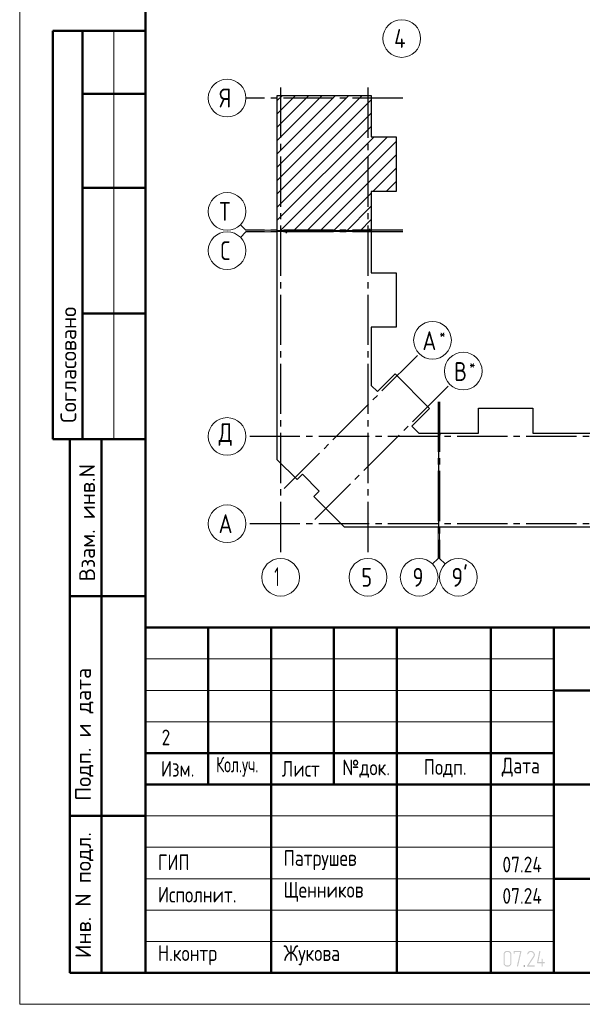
# Model space of a CAD drawing. Header units: millimetres. Extents: x 0 to 26306, y 0 to 29700.
# Tile 1 of 14: x 0 to 8954, y 0 to 15680. Entities that reach past the tile are written whole.
import ezdxf

# ---------------------------------------------------------------- set-up
doc = ezdxf.new("R2010")
doc.units = ezdxf.units.MM
doc.linetypes.add('______5', pattern=[1100, 800, -100, 100, -100])
doc.layers.add('Standard', color=7, linetype='Continuous', lineweight=25)
doc.layers.add('Оси', color=40, linetype='______5', lineweight=18)
doc.styles.add('GOST 2.304-81', font='txt')
doc.styles.add('ISOCPEUR', font='txt')

msp = doc.modelspace()

# ---------------------------------------------------------------- hatches: boundary and pattern name
at = {"layer": 'Standard', "linetype": 'Continuous', "lineweight": 25, "transparency": 33554687}
h = msp.add_hatch(color=7, dxfattribs=at)
h.paths.add_polyline_path([(7825, 655), (7825, 652), (7825, 649), (7825, 647), (7824, 644), (7824, 641), (7823, 639), (7822, 637), (7821, 634), (7820, 632), (7819, 630), (7818, 627), (7816, 625), (7815, 623), (7813, 621), (7812, 619), (7810, 617), (7808, 615), (7806, 613), (7804, 612), (7801, 610), (7799, 609), (7797, 607), (7795, 606), (7792, 605), (7790, 604), (7788, 603), (7785, 603), (7782, 602), (7780, 602), (7777, 601), (7775, 601), (7772, 601), (7754, 601), (7751, 601), (7749, 601), (7746, 602), (7744, 602), (7742, 603), (7739, 603), (7737, 604), (7735, 605), (7732, 606), (7730, 607), (7728, 609), (7726, 610), (7723, 611), (7721, 613), (7719, 615), (7717, 617), (7715, 619), (7713, 621), (7712, 623), (7710, 625), (7708, 627), (7707, 629), (7706, 632), (7705, 634), (7704, 636), (7703, 639), (7702, 641), (7702, 644), (7701, 646), (7701, 649), (7701, 652), (7701, 655), (7701, 797), (7701, 799), (7701, 802), (7701, 804), (7702, 807), (7702, 809), (7703, 812), (7704, 814), (7705, 817), (7706, 819), (7707, 821), (7708, 823), (7709, 826), (7711, 828), (7713, 830), (7714, 832), (7716, 834), (7718, 836), (7720, 838), (7722, 839), (7724, 841), (7727, 842), (7729, 844), (7731, 845), (7733, 846), (7736, 847), (7738, 848), (7741, 848), (7743, 849), (7746, 849), (7749, 850), (7751, 850), (7754, 850), (7772, 850), (7775, 850), (7777, 850), (7780, 849), (7782, 849), (7785, 848), (7787, 848), (7790, 847), (7792, 846), (7794, 845), (7797, 844), (7799, 843), (7801, 841), (7803, 840), (7805, 838), (7807, 836), (7809, 834), (7811, 832), (7813, 830), (7815, 828), (7816, 826), (7818, 824), (7819, 822), (7820, 820), (7821, 817), (7822, 815), (7823, 812), (7824, 810), (7824, 807), (7825, 805), (7825, 802), (7825, 799), (7825, 797)], flags=16)
h.paths.add_polyline_path([(7808, 654), (7808, 797), (7808, 800), (7807, 804), (7806, 807), (7805, 810), (7804, 813), (7802, 816), (7800, 819), (7797, 822), (7794, 824), (7792, 826), (7789, 828), (7785, 830), (7782, 831), (7779, 832), (7775, 832), (7772, 832), (7754, 832), (7750, 832), (7747, 832), (7744, 831), (7740, 830), (7737, 828), (7734, 826), (7731, 824), (7729, 822), (7726, 819), (7724, 816), (7722, 813), (7721, 810), (7720, 807), (7719, 804), (7718, 800), (7718, 797), (7718, 654), (7718, 651), (7719, 648), (7720, 644), (7721, 641), (7723, 638), (7725, 635), (7727, 632), (7729, 629), (7732, 627), (7735, 625), (7738, 623), (7741, 622), (7744, 620), (7747, 620), (7751, 619), (7754, 619), (7772, 619), (7775, 619), (7779, 620), (7782, 620), (7785, 621), (7788, 623), (7791, 625), (7794, 627), (7797, 629), (7800, 632), (7802, 634), (7804, 637), (7805, 640), (7806, 644), (7807, 647), (7808, 651)])
for points in [[(7985, 839), (7932, 608), (7931, 607), (7930, 606), (7930, 605), (7928, 603), (7923, 601), (7921, 601), (7920, 602), (7918, 602), (7917, 603), (7916, 604), (7915, 605), (7915, 605), (7915, 606), (7914, 607), (7914, 608), (7914, 609), (7914, 610), (7914, 612), (7965, 832), (7878, 832), (7878, 815), (7878, 814), (7878, 813), (7878, 812), (7878, 811), (7877, 810), (7877, 809), (7876, 809), (7876, 808), (7875, 807), (7873, 806), (7871, 806), (7869, 806), (7869, 806), (7868, 806), (7868, 806), (7867, 806), (7866, 807), (7865, 807), (7864, 807), (7863, 808), (7863, 808), (7862, 809), (7862, 810), (7861, 811), (7861, 811), (7861, 812), (7861, 813), (7861, 815), (7861, 841), (7861, 842), (7861, 843), (7861, 844), (7861, 845), (7861, 846), (7862, 846), (7862, 847), (7863, 848), (7863, 848), (7864, 849), (7865, 849), (7866, 849), (7866, 850), (7867, 850), (7868, 850), (7870, 850), (7976, 850), (7978, 850), (7980, 849), (7982, 849), (7983, 848), (7984, 847), (7985, 845), (7985, 844), (7985, 842)], [(8189, 601), (8083, 601), (8081, 601), (8080, 602), (8078, 603), (8076, 604), (8075, 606), (8075, 607), (8074, 609), (8074, 611), (8074, 612), (8074, 613), (8075, 614), (8075, 615), (8173, 763), (8177, 770), (8179, 776), (8180, 779), (8181, 782), (8181, 786), (8181, 789), (8181, 791), (8181, 793), (8181, 795), (8180, 798), (8180, 800), (8179, 802), (8179, 804), (8178, 805), (8177, 807), (8176, 809), (8175, 811), (8173, 813), (8172, 814), (8170, 816), (8169, 818), (8167, 819), (8165, 821), (8163, 822), (8162, 823), (8160, 824), (8158, 826), (8156, 827), (8154, 828), (8152, 828), (8150, 829), (8147, 830), (8145, 831), (8143, 831), (8141, 831), (8139, 832), (8136, 832), (8134, 832), (8131, 832), (8128, 831), (8125, 831), (8122, 830), (8119, 829), (8117, 828), (8114, 827), (8111, 825), (8109, 823), (8106, 821), (8104, 819), (8102, 816), (8099, 813), (8098, 809), (8096, 806), (8094, 802), (8094, 800), (8093, 799), (8092, 798), (8091, 798), (8090, 797), (8089, 797), (8088, 796), (8086, 796), (8084, 796), (8083, 797), (8081, 797), (8080, 798), (8079, 799), (8078, 800), (8078, 800), (8078, 801), (8077, 802), (8077, 803), (8077, 804), (8077, 805), (8077, 808), (8078, 810), (8079, 813), (8080, 816), (8082, 818), (8083, 820), (8084, 822), (8085, 825), (8087, 827), (8088, 829), (8090, 831), (8092, 832), (8093, 834), (8095, 836), (8097, 837), (8099, 839), (8101, 840), (8104, 843), (8108, 844), (8112, 846), (8116, 847), (8120, 849), (8124, 849), (8129, 850), (8133, 850), (8136, 850), (8139, 850), (8143, 849), (8146, 849), (8149, 848), (8151, 847), (8154, 847), (8157, 846), (8160, 844), (8163, 843), (8166, 842), (8168, 840), (8171, 839), (8174, 837), (8176, 835), (8179, 833), (8181, 830), (8184, 828), (8186, 825), (8188, 823), (8190, 820), (8191, 818), (8193, 815), (8194, 812), (8196, 810), (8197, 807), (8198, 804), (8198, 801), (8199, 798), (8199, 795), (8200, 792), (8200, 789), (8200, 784), (8199, 780), (8198, 776), (8197, 772), (8196, 770), (8195, 767), (8195, 765), (8193, 763), (8192, 760), (8191, 758), (8189, 755), (8188, 753), (8099, 619), (8189, 619), (8191, 619), (8192, 618), (8194, 618), (8195, 616), (8196, 615), (8197, 613), (8198, 612), (8198, 610), (8198, 608), (8197, 607), (8197, 605), (8195, 604), (8195, 603), (8194, 603), (8194, 602), (8193, 602), (8192, 602), (8191, 601), (8190, 601)], [(8322, 672), (8349, 672), (8351, 672), (8353, 672), (8354, 671), (8355, 669), (8357, 668), (8357, 667), (8358, 665), (8358, 663), (8358, 662), (8358, 660), (8357, 659), (8356, 657), (8355, 657), (8355, 656), (8354, 656), (8353, 655), (8352, 655), (8351, 655), (8350, 654), (8349, 654), (8322, 654), (8322, 610), (8322, 609), (8322, 608), (8322, 607), (8322, 606), (8321, 605), (8321, 605), (8321, 604), (8320, 603), (8319, 602), (8317, 602), (8316, 601), (8314, 601), (8313, 601), (8312, 601), (8312, 601), (8311, 602), (8310, 602), (8309, 602), (8308, 603), (8307, 603), (8307, 604), (8306, 605), (8306, 605), (8305, 606), (8305, 607), (8305, 608), (8305, 609), (8305, 610), (8305, 654), (8243, 654), (8241, 654), (8239, 655), (8237, 656), (8236, 657), (8235, 658), (8234, 660), (8234, 661), (8234, 663), (8234, 665), (8269, 843), (8270, 845), (8270, 846), (8271, 847), (8272, 848), (8278, 850), (8280, 850), (8281, 849), (8283, 849), (8284, 848), (8285, 847), (8285, 846), (8286, 846), (8286, 845), (8287, 844), (8287, 843), (8287, 842), (8287, 841), (8287, 839), (8253, 672), (8305, 672), (8305, 717), (8305, 718), (8305, 720), (8306, 721), (8307, 723), (8308, 723), (8309, 724), (8310, 725), (8310, 725), (8311, 725), (8312, 725), (8313, 726), (8314, 726), (8315, 726), (8317, 725), (8318, 725), (8320, 723), (8320, 723), (8321, 722), (8321, 721), (8322, 721), (8322, 720), (8322, 719), (8322, 718), (8322, 717)], [(8029, 619), (8031, 619), (8033, 618), (8034, 618), (8035, 616), (8037, 615), (8037, 613), (8038, 612), (8038, 610), (8038, 608), (8038, 607), (8037, 605), (8036, 604), (8035, 603), (8035, 603), (8034, 602), (8033, 602), (8032, 602), (8031, 601), (8030, 601), (8029, 601), (8027, 601), (8026, 602), (8024, 602), (8023, 604), (8022, 605), (8021, 607), (8020, 608), (8020, 610), (8020, 611), (8021, 613), (8022, 614), (8023, 616), (8023, 616), (8024, 617), (8024, 618), (8025, 618), (8026, 618), (8027, 619), (8028, 619)]]:
    msp.add_hatch(color=7, dxfattribs=at).paths.add_polyline_path(points, flags=16)

# ---------------------------------------------------------------- linework, layer by layer
at = {"layer": 'Standard', "color": 7, "linetype": 'Continuous', "lineweight": 50, "transparency": 33554687}
for p, q in [((2000, 15500), (527, 15500)), ((527, 15500), (527, 9000)), ((527, 15500), (527, 9000)), ((1000, 15500), (1000, 9000)), ((2000, 14500), (1000, 14500)), ((2000, 13000), (1000, 13000)), ((2000, 11000), (1000, 11000)), ((0, 9000), (6, 9000)), ((527, 9000), (2000, 9000)), ((800, 500), (800, 9000)), ((800, 500), (800, 9000)), ((1300, 500), (1300, 9000)), ((800, 6500), (2000, 6500)), ((2000, 500), (2000, 6000)), ((2000, 6000), (20500, 6000)), ((3000, 3500), (3000, 6000)), ((4000, 500), (4000, 6000)), ((5000, 3500), (5000, 6000)), ((6000, 500), (6000, 6000)), ((7500, 500), (7500, 6000)), ((8500, 500), (8500, 6000)), ((8500, 5000), (20500, 5000)), ((2000, 4000), (8500, 4000)), ((2000, 4000), (8500, 4000)), ((2000, 3500), (8500, 3500)), ((2000, 3500), (8500, 3500)), ((8500, 3500), (20500, 3500)), ((800, 3000), (2000, 3000)), ((8500, 2000), (20500, 2000)), ((2000, 500), (800, 500))]:
    msp.add_line(p, q, dxfattribs=at)
at = {"layer": 'Standard', "color": 7, "linetype": 'Continuous', "lineweight": 13, "transparency": 33554687}
for p, q in [((1500, 15500), (1500, 9000)), ((3600, 12327), (3512, 12415)), ((3600, 12302), (3512, 12214)), ((3600, 12327), (4100, 12327)), ((3600, 12302), (4100, 12302)), ((6658, 7100), (6658, 7600)), ((6683, 7100), (6683, 7600)), ((6658, 7100), (6570, 7012)), ((6683, 7100), (6771, 7012)), ((2000, 5500), (8500, 5500)), ((2000, 5000), (8500, 5000)), ((2000, 4500), (8500, 4500)), ((2000, 3000), (8500, 3000)), ((2000, 2500), (8500, 2500)), ((2000, 2500), (8500, 2500)), ((2000, 2000), (8500, 2000)), ((2000, 2000), (8500, 2000)), ((2000, 1500), (8500, 1500)), ((2000, 1000), (8500, 1000))]:
    msp.add_line(p, q, dxfattribs=at)
at = {"layer": 'Standard', "color": 7, "linetype": 'Continuous', "lineweight": 35, "transparency": 33554687}
for p, q in [((4100, 13334), (5240, 14474)), ((4100, 13758), (4816, 14474)), ((4100, 14182), (4392, 14474)), ((4100, 13121), (5453, 14474)), ((4100, 13546), (5028, 14474)), ((4100, 13970), (4604, 14474)), ((4100, 14394), (4180, 14474)), ((4100, 12909), (5596, 14405)), ((4100, 12697), (5596, 14193)), ((4100, 12485), (5596, 13981)), ((4144, 12317), (5640, 13813)), ((4356, 12317), (5852, 13813)), ((4568, 12317), (5993, 13742)), ((4781, 12317), (5993, 13529)), ((5621, 12945), (5993, 13317)), ((5833, 12945), (5993, 13105)), ((4993, 12317), (5596, 12920)), ((5205, 12317), (5596, 12708)), ((5417, 12317), (5596, 12496))]:
    msp.add_line(p, q, dxfattribs=at)
at = {"layer": 'Standard', "color": 7, "linetype": 'Continuous', "lineweight": 25, "transparency": 33554687}
msp.add_line((2000, 500), (20500, 500), dxfattribs=at)
msp.add_line((2000, 500), (20500, 500), dxfattribs=at)
msp.add_line((2000, 500), (20500, 500), dxfattribs=at)
at = {"layer": 'Standard', "color": 7, "linetype": 'Continuous', "lineweight": 13, "transparency": 33554687}
msp.add_lwpolyline([(0, 0), (21000, 0), (21000, 29700), (0, 29700), (0, 0)], close=True, dxfattribs=at)
at = {"layer": 'Standard', "color": 7, "linetype": 'Continuous', "lineweight": 50, "transparency": 33554687}
msp.add_lwpolyline([(2000, 29200), (20500, 29200), (20500, 500), (2000, 500), (2000, 29200)], close=True, dxfattribs=at)
at = {"layer": 'Standard', "color": 7, "linetype": 'Continuous', "lineweight": 25, "transparency": 33554687}
for points in [[(4100, 12317), (4100, 14474), (5596, 14474), (5596, 13813), (5993, 13813), (5993, 12945), (5596, 12945), (5596, 12317), (5578, 12317), (5578, 12337), (5563, 12337), (5563, 12317), (4100, 12317)], [(4100, 8857), (4100, 12312), (4238, 12312), (4238, 12292), (4253, 12292), (4253, 12312), (5596, 12312), (5596, 11649), (5993, 11649), (5993, 10781), (5596, 10781), (5596, 9855), (5694, 9757), (5975, 10038), (6524, 9489), (6243, 9208), (6355, 9096), (6668, 9096), (6668, 7600), (5170, 7600), (4682, 8088), (4767, 8173), (4499, 8441), (4414, 8356), (4100, 8670), (4100, 8857)], [(6673, 7600), (6673, 9063), (6693, 9063), (6693, 9078), (6673, 9078), (6673, 9096), (7301, 9096), (7301, 9493), (8169, 9493), (8169, 9096), (8787, 9096), (9405, 9096), (9405, 9493), (10273, 9493), (10273, 9096), (10934, 9096), (10934, 7600), (8787, 7600), (6673, 7600)]]:
    msp.add_lwpolyline(points, dxfattribs=at)
at = {"layer": 'Оси', "color": 8, "linetype": '______5', "lineweight": -3, "transparency": 33554687}
for p, q in [((4153, 14601), (4153, 7100)), ((5543, 14601), (5543, 7100)), ((6096, 14431), (3600, 14431)), ((6096, 12327), (3600, 12327)), ((6096, 12302), (3600, 12302)), ((4208, 8212), (6358, 10362)), ((4698, 7722), (6848, 9872)), ((6658, 9596), (6658, 7100)), ((6683, 9596), (6683, 7100)), ((11061, 9043), (3600, 9043)), ((11061, 9043), (3600, 9043)), ((11061, 7653), (3600, 7653))]:
    msp.add_line(p, q, dxfattribs=at)
at = {"layer": 'Оси', "color": 7, "linetype": 'Continuous', "lineweight": 13, "transparency": 33554687}
for centre in [(6080, 15380), (3300, 14431), (3300, 12627), (3300, 12002), (6570, 10574), (7060, 10084), (3300, 9043), (3300, 9043), (3300, 7653), (4153, 6800), (5543, 6800), (6358, 6800), (6983, 6800)]:
    msp.add_circle(centre, 300, dxfattribs=at)

# ---------------------------------------------------------------- texts
at = {"layer": 'Standard', "color": 7, "linetype": 'Continuous', "lineweight": 50, "transparency": 33554687, "char_height": 250, "attachment_point": 7, "rotation": 90, "style": 'ISOCPEUR'}
for s, insert, width in [('\\A1;{\\fISOCPEUR|i0|b0;\\H250.000000;\\W1.000000;\\C7;Согласовано}\\P', (900, 9261), 2071.88), ('\\A1;{\\fISOCPEUR|i0|b0;\\H250.000000;\\W1.000000;\\C7;Взам. инв.N}\\P', (1198, 6736), 1909.1), ('\\A1;{\\fISOCPEUR|i0|b0;\\H250.000000;\\W1.000000;\\C7;Подп. и дата}\\P', (1174, 3242), 2197.06), ('\\A1;{\\fISOCPEUR|i0|b0;\\H250.000000;\\W1.000000;\\C7;Инв. N подл.}\\P', (1174, 734), 2021.79)]:
    msp.add_mtext(s, dxfattribs=dict(at, insert=insert, width=width))
at = {"layer": 'Standard', "color": 7, "linetype": 'Continuous', "lineweight": 18, "transparency": 33554687, "insert": (2327, 4250), "char_height": 250, "width": 283.33, "attachment_point": 5, "style": 'GOST 2.304-81'}
msp.add_mtext('\\A1;{\\fGOST 2.304-81|i0|b0;\\H250.000000;\\W1.000000;\\C7;2}\\P', dxfattribs=at)
at = {"layer": 'Standard', "color": 7, "linetype": 'Continuous', "lineweight": 25, "transparency": 33554687, "char_height": 250, "attachment_point": 7, "style": 'GOST 2.304-81'}
for s, insert, width in [('Изм.', (2248, 3625), 631.15), ('Лист', (4171, 3625), 782.23), ('№док.', (5135, 3607), 853.39), ('Подп.', (6431, 3614), 764.53), ('Дата', (7673, 3625), 782.23), ('\\W0.83;Кол.уч.', (3127, 3625), 799.96), ('ГИП', (2200, 2137), 586.81), ('Патрушев', (4200, 2137), 1386.36), ('07.24', (7683, 2101), 817.63), ('Исполнит.', (2200, 1622), 1386.36), ('Щенников', (4200, 1631), 1333.08), ('07.24', (7683, 1601), 817.63), ('Н.контр', (2200, 622), 1102.09), ('Жукова', (4200, 622), 1031.11)]:
    msp.add_mtext(s, dxfattribs=dict(at, insert=insert, width=width))
at = {"layer": 'Оси', "color": 7, "linetype": 'Continuous', "lineweight": 25, "transparency": 33554687, "attachment_point": 7, "style": 'ISOCPEUR'}
for s, insert, char_height, width in [('\\W0.80;4', (5960, 15230), 300, 359.83), ('\\W0.80;Я', (3180, 14281), 300, 359.83), ('\\W0.80;Т', (3180, 12477), 300, 359.83), ('\\W0.78;С', (3195, 11852), 300, 326.41), ('\\W0.82;А', (6409, 10417), 300, 392.64), ('\\W0.80;*', (6679, 10592), 180, 215.89), ('\\W0.80;В', (6914, 9927), 300, 359.84), ('\\W0.80;*', (7154, 10102), 180, 215.89), ('\\W0.82;Д', (3165, 8893), 300, 392.65), ('\\W0.82;А', (3165, 7503), 300, 392.65), ('\\W0.56;1', (4053, 6660), 300, 233.32), ('\\W0.78;5', (5438, 6650), 300, 326.41), ('\\W0.78;9', (6253, 6650), 300, 326.41), ("\\W0.84;9'", (6871, 6650), 300, 440.64)]:
    msp.add_mtext(s, dxfattribs=dict(at, insert=insert, char_height=char_height, width=width))

doc.saveas('drawing.dxf')
